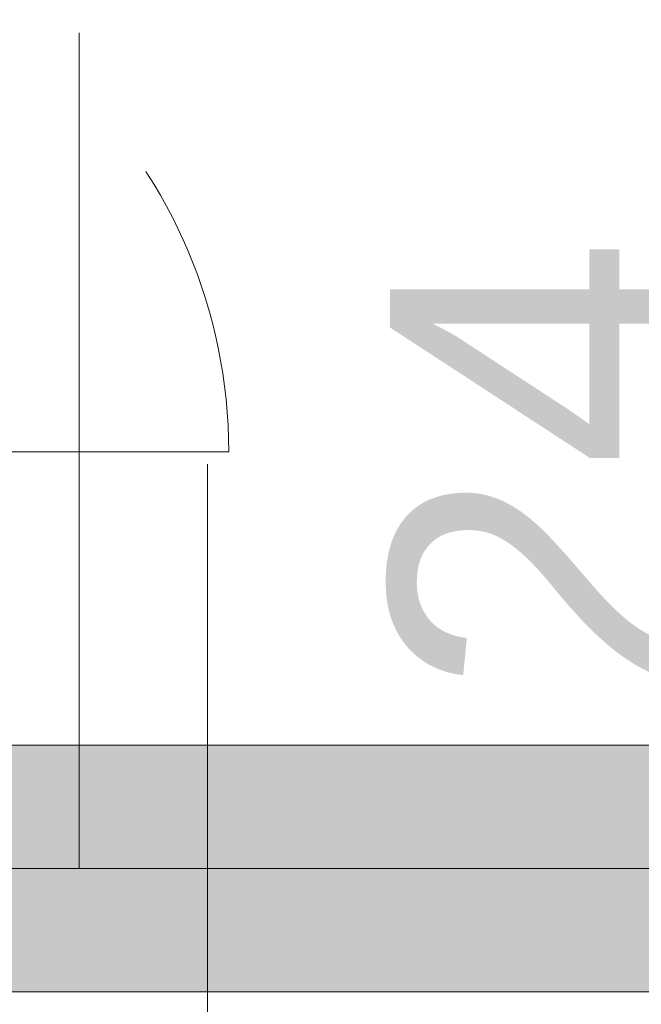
# Model space of a CAD drawing. Header units: centimetres. Extents: x -1737 to 22393, y -8842 to 3838.
# Tile 138 of 174: x 568 to 631, y 2830 to 2929. Entities that reach past the tile are written whole.
import ezdxf

# ---------------------------------------------------------------- set-up
doc = ezdxf.new("R2010")
doc.units = ezdxf.units.CM
doc.linetypes.add('Dash', pattern=[60, 30, -30])
doc.linetypes.add('Oś', pattern=[222.25, 127, -31.75, 31.75, -31.75])
for name, color, linetype, lineweight in [('A-DOOR', 31, 'Continuous', 13), ('A-DOOR-HDLN', 31, 'Continuous', 13), ('A-WALL', 113, 'Continuous', 13), ('A-WALL-PATT', 111, 'Continuous', 13), ('S-GRID', 1, 'Continuous', 13), ('S-GRID-IDEN', 1, 'Continuous', 13)]:
    doc.layers.add(name, color=color, linetype=linetype, lineweight=lineweight)
doc.styles.add('Arial_4', font='arial.ttf', dxfattribs={"height": 30})

# ---------------------------------------------------------------- blocks, each defined once
blk = doc.blocks.new('Schueco_FWS_ADS-75-SimplySmart_inw_Family-02 - FWS SI insert unit 90-2508000-3_piętro I __3_90 m_ - stan projektowany')
at = {"layer": 'A-DOOR'}
blk.add_line((73.05, 59.75), (73.05, 7.6), dxfattribs=at)
at = {"layer": 'A-DOOR-HDLN', "linetype": 'Dash', "lineweight": 9}
blk.add_arc((73.05, 7.6), 52.15, 90, 180, dxfattribs=at)

msp = doc.modelspace()

# ---------------------------------------------------------------- hatches: boundary and pattern name
at = {"layer": 'A-WALL-PATT', "lineweight": 5}
h = msp.add_hatch(color=254, dxfattribs=at)
h.paths.add_polyline_path([(-1232.623, 2830.826), (-1058.623, 2830.826), (-1058.623, 2855.826), (-1232.623, 2855.826)], flags=0)
h.paths.add_polyline_path([(-922.623, 2830.826), (-758.623, 2830.826), (-758.623, 2855.826), (-957.623, 2855.826), (-957.623, 2830.826)], flags=0)
h.paths.add_polyline_path([(-567.623, 2830.826), (-567.623, 2855.826), (-657.623, 2855.826), (-657.623, 2830.826)], flags=0)
h.paths.add_polyline_path([(718.377, 2830.826), (718.377, 2855.826), (542.377, 2855.826), (542.377, 2830.826), (584.53, 2830.826)], flags=0)
h.paths.add_polyline_path([(1049.377, 2830.826), (1209.377, 2830.826), (1209.377, 2855.826), (869.377, 2855.826), (869.377, 2830.826), (993.377, 2830.826)], flags=0)

# ---------------------------------------------------------------- linework, layer by layer
at = {"layer": 'A-WALL', "lineweight": 9}
for p, q in [((718.377, 2855.826), (498.377, 2855.826)), ((718.377, 2830.826), (498.377, 2830.826))]:
    msp.add_line(p, q, dxfattribs=at)
at = {"layer": 'S-GRID', "linetype": 'Oś'}
for p, q in [((574.377, 3816.92), (574.377, 2843.326)), ((587.377, 2884.269), (587.377, 27.126)), ((-1225.623, 2843.326), (1859.407, 2843.326))]:
    msp.add_line(p, q, dxfattribs=at)

# ---------------------------------------------------------------- block references
at = {"layer": 'A-DOOR', "rotation": 270.0000000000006}
msp.add_blockref('Schueco_FWS_ADS-75-SimplySmart_inw_Family-02 - FWS SI insert unit 90-2508000-3_piętro I __3_90 m_ - stan projektowany', (529.777, 2958.576), dxfattribs=at)

# ---------------------------------------------------------------- texts
at = {"layer": 'S-GRID-IDEN', "insert": (620.878, 2883.934), "char_height": 30, "width": 48.3, "attachment_point": 5, "rotation": 90, "line_spacing_factor": 0.936439, "style": 'Arial_4'}
msp.add_mtext('\\pt126.9999,254.0001,381,507.9999,635.0001,762,888.9999,1016.0001,1143,1269.9999,1397.0001,1524,1650.9999,1778.0001,1905,2031.9999,2159.0001,2286,2412.9999,2540.0001,2667,2793.9999,2921.0001,3048,3174.9999,3302.0001,3429,3555.9999,3683.0001,3810,3936.9999,4064.0001;24', dxfattribs=at)

doc.saveas('drawing.dxf')
